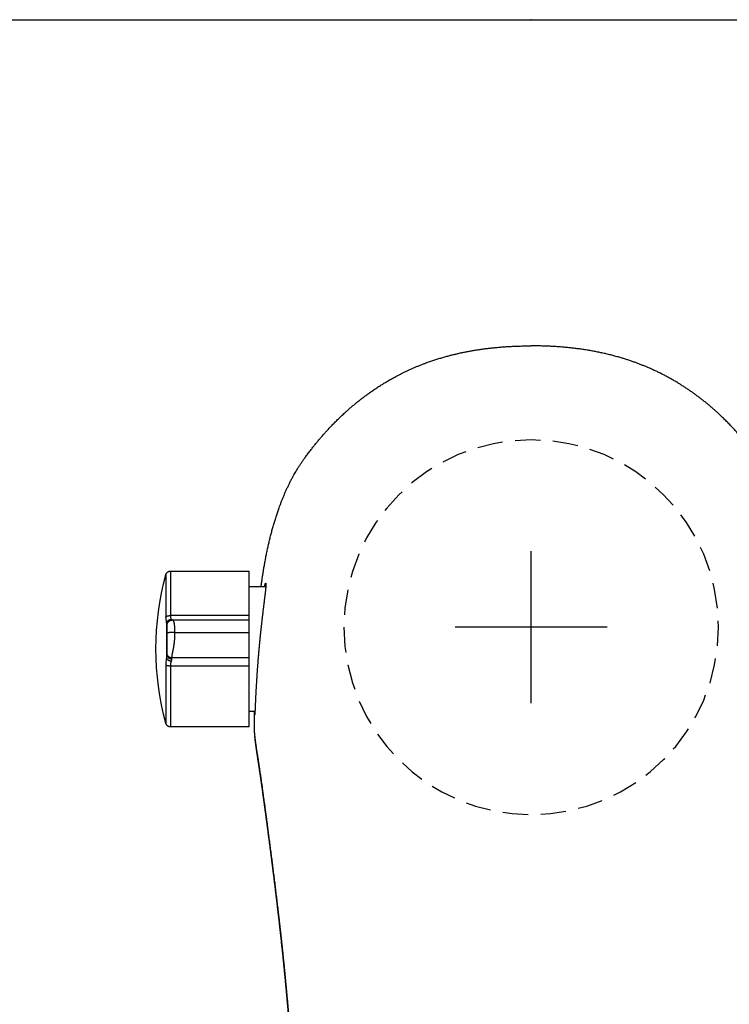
# Model space of a CAD drawing. Header units: millimetres. Extents: x 6161 to 8965, y -9035 to -5431.
# Tile 204 of 256: x 6969 to 6976, y -6579 to -6569. Entities that reach past the tile are written whole.
import ezdxf

# ---------------------------------------------------------------- set-up
doc = ezdxf.new("R2010")
doc.units = ezdxf.units.MM
doc.linetypes.add('HIDDEN', pattern=[0.375, 0.25, -0.125])
doc.layers.add('Wyposazenie Wew - Urzadzenia Sanitarne', color=6, linetype='Continuous')
doc.layers.add('Ściany', color=7, linetype='Continuous')

# ---------------------------------------------------------------- blocks, each defined once
blk = doc.blocks.new('ORAS_ELECTRA')
for p, q in [((3.5617, 0.5549), (2.7874, 0.5549)), ((2.7874, 0.1156), (2.7874, 0.5549)), ((2.7874, 0.4019), (2.6221, 0.4019)), ((2.7874, 0.0717), (2.7874, 0.1156)), ((2.7874, 0.1156), (3.5617, 0.1156)), ((3.5426, 0.0716), (2.7874, 0.0716)), ((3.5426, 0.0716), (3.5426, 0.0716)), ((3.6034, 0.04), (3.6034, -0.3033)), ((3.5197, -0.0512), (2.7874, -0.0512)), ((2.7874, -0.3808), (2.7874, -0.3035)), ((2.7874, -0.3035), (3.5497, -0.3035)), ((2.7874, -0.9851), (2.7874, -0.3808)), ((3.5617, -0.3808), (2.7874, -0.3808)), ((2.7294, -0.832), (2.7874, -0.832)), ((2.7328, -1.0256), (2.7328, -1.0252)), ((2.7874, -0.9851), (3.5617, -0.9851))]:
    blk.add_line(p, q)
for points in [[(0, -0.75), (0, 0.75)], [(-0.75, 0), (0.75, 0)]]:
    blk.add_lwpolyline(points)
at = {"color": 9, "linetype": 'HIDDEN', "true_color": 0xb8b8b8}
blk.add_circle((0, 0), 1.85, dxfattribs=at)
blk.add_arc((0.9003, -0.2151), 2.8071, 344.8647, 15.1366)
for points, knots in [([(-2.7182, -0.1668), (-2.7172, -0.147), (-2.7152, -0.1063), (-2.7117, -0.0469), (-2.7078, 0.0115), (-2.7036, 0.0679), (-2.699, 0.1243), (-2.6939, 0.1806), (-2.6883, 0.2369), (-2.6824, 0.2915), (-2.6762, 0.3443), (-2.6697, 0.3955), (-2.6627, 0.4466), (-2.6553, 0.4977), (-2.6473, 0.5486), (-2.6392, 0.5968), (-2.6311, 0.6423), (-2.6231, 0.6849), (-2.6146, 0.7275), (-2.6057, 0.77), (-2.5963, 0.8124), (-2.5859, 0.8571), (-2.5743, 0.904), (-2.5628, 0.9477), (-2.5523, 0.9857), (-2.5429, 1.0183), (-2.5325, 1.053), (-2.5209, 1.0898), (-2.5081, 1.1286), (-2.4948, 1.1673), (-2.4808, 1.2057), (-2.4663, 1.244), (-2.4512, 1.2817), (-2.4356, 1.3189), (-2.4213, 1.3513), (-2.4083, 1.3796), (-2.3969, 1.4036), (-2.3851, 1.4276), (-2.3729, 1.4516), (-2.3603, 1.4755), (-2.3474, 1.4993), (-2.334, 1.5228), (-2.3203, 1.5462), (-2.3052, 1.571), (-2.2886, 1.5972), (-2.2703, 1.6248), (-2.2513, 1.652), (-2.2319, 1.6788), (-2.2121, 1.7055), (-2.1921, 1.732), (-2.1719, 1.7583), (-2.1487, 1.7879), (-2.1224, 1.8204), (-2.0928, 1.8559), (-2.0627, 1.891), (-2.032, 1.9257), (-2.0008, 1.9598), (-1.9695, 1.993), (-1.9381, 2.0251), (-1.9068, 2.0562), (-1.875, 2.0868), (-1.8449, 2.1148), (-1.8168, 2.1402), (-1.7907, 2.1632), (-1.7642, 2.1858), (-1.7375, 2.2081), (-1.7104, 2.2301), (-1.6829, 2.2517), (-1.6552, 2.2729), (-1.6274, 2.2936), (-1.5994, 2.3137), (-1.5714, 2.3334), (-1.5432, 2.3526), (-1.5146, 2.3715), (-1.4857, 2.39), (-1.4549, 2.4091), (-1.4219, 2.4289), (-1.3868, 2.4491), (-1.3514, 2.4687), (-1.3156, 2.4877), (-1.2794, 2.5062), (-1.2429, 2.524), (-1.206, 2.5412), (-1.1713, 2.5568), (-1.1388, 2.5707), (-1.1085, 2.5832), (-1.078, 2.5953), (-1.0466, 2.6073), (-1.0143, 2.6191), (-0.981, 2.6307), (-0.9476, 2.6418), (-0.914, 2.6524), (-0.8774, 2.6635), (-0.8377, 2.6747), (-0.7949, 2.6861), (-0.752, 2.6968), (-0.7093, 2.7066), (-0.667, 2.7156), (-0.625, 2.7239), (-0.5829, 2.7315), (-0.5406, 2.7385), (-0.4982, 2.7449), (-0.4556, 2.7507), (-0.413, 2.756), (-0.3692, 2.7607), (-0.3242, 2.765), (-0.2781, 2.7687), (-0.2319, 2.7718), (-0.1856, 2.7743), (-0.1393, 2.7762), (-0.0929, 2.7775), (-0.0464, 2.7784), (-0.0155, 2.7785), (0, 2.7785)], [0, 0, 0, 0, 0.013173, 0.026968, 0.039452, 0.051937, 0.064422, 0.076914, 0.089407, 0.101899, 0.113285, 0.124672, 0.136058, 0.147455, 0.158851, 0.170247, 0.179829, 0.189411, 0.198992, 0.208583, 0.218175, 0.227766, 0.23898, 0.250194, 0.257677, 0.26516, 0.272643, 0.281669, 0.290696, 0.299723, 0.308767, 0.317812, 0.326856, 0.335668, 0.34448, 0.350363, 0.356246, 0.362128, 0.368095, 0.374062, 0.380028, 0.386007, 0.391986, 0.397965, 0.405267, 0.412569, 0.419883, 0.427198, 0.434531, 0.441864, 0.4492, 0.456536, 0.466738, 0.476941, 0.487144, 0.497369, 0.507594, 0.517819, 0.527563, 0.537306, 0.54706, 0.556814, 0.564498, 0.572181, 0.57987, 0.587559, 0.595265, 0.602971, 0.610683, 0.618395, 0.625946, 0.633498, 0.64105, 0.648615, 0.656181, 0.663746, 0.672684, 0.681623, 0.690563, 0.699501, 0.708481, 0.717462, 0.726443, 0.735423, 0.742659, 0.749896, 0.757138, 0.764379, 0.772158, 0.779938, 0.787719, 0.795499, 0.803277, 0.813049, 0.822822, 0.832595, 0.842367, 0.851817, 0.861268, 0.870718, 0.880168, 0.889651, 0.899134, 0.908618, 0.918101, 0.928321, 0.938541, 0.948768, 0.958996, 0.969244, 0.979492, 0.989746, 1, 1, 1, 1]), ([(2.6687, 0.4019), (2.6666, 0.4174), (2.6629, 0.4456), (2.6569, 0.4863), (2.6511, 0.5241), (2.6451, 0.5618), (2.6384, 0.6015), (2.631, 0.6429), (2.6228, 0.6863), (2.6142, 0.7295), (2.6051, 0.7727), (2.5955, 0.8158), (2.5855, 0.8586), (2.575, 0.901), (2.564, 0.9432), (2.5525, 0.9852), (2.5404, 1.0269), (2.5278, 1.0682), (2.5146, 1.1092), (2.5008, 1.15), (2.4876, 1.1872), (2.4752, 1.2207), (2.4636, 1.2507), (2.4516, 1.2806), (2.4392, 1.3103), (2.4264, 1.3399), (2.4131, 1.3693), (2.3994, 1.3986), (2.3845, 1.429), (2.3683, 1.4605), (2.3527, 1.4895), (2.3387, 1.5147), (2.3263, 1.5361), (2.3125, 1.5592), (2.2971, 1.5839), (2.28, 1.6101), (2.2625, 1.636), (2.2424, 1.6644), (2.2197, 1.6954), (2.1946, 1.7289), (2.17, 1.7608), (2.1459, 1.7913), (2.1224, 1.8203), (2.0986, 1.849), (2.0744, 1.8775), (2.0498, 1.9056), (2.0236, 1.9349), (1.9958, 1.9652), (1.9661, 1.9964), (1.936, 2.0272), (1.9054, 2.0576), (1.8742, 2.0875), (1.8443, 2.1153), (1.8157, 2.1411), (1.7885, 2.1651), (1.761, 2.1886), (1.733, 2.2117), (1.7048, 2.2345), (1.6762, 2.2569), (1.6472, 2.2789), (1.6167, 2.3014), (1.5845, 2.3243), (1.5507, 2.3476), (1.5164, 2.3703), (1.4818, 2.3925), (1.4467, 2.4141), (1.4111, 2.4351), (1.3753, 2.4556), (1.3419, 2.4738), (1.3111, 2.49), (1.2831, 2.5043), (1.2548, 2.5182), (1.2264, 2.5318), (1.1977, 2.545), (1.1687, 2.5579), (1.1395, 2.5704), (1.1098, 2.5826), (1.0801, 2.5945), (1.0473, 2.607), (1.0114, 2.6201), (0.9725, 2.6336), (0.9332, 2.6464), (0.8938, 2.6586), (0.8541, 2.6701), (0.8161, 2.6806), (0.7797, 2.6899), (0.7452, 2.6983), (0.7105, 2.7063), (0.6756, 2.7138), (0.6407, 2.7208), (0.6056, 2.7274), (0.5704, 2.7336), (0.5333, 2.7397), (0.4941, 2.7455), (0.4529, 2.7511), (0.4116, 2.7561), (0.3687, 2.7607), (0.3242, 2.765), (0.2781, 2.7687), (0.2319, 2.7718), (0.1856, 2.7743), (0.1392, 2.7762), (0.0928, 2.7775), (0.0464, 2.7784), (0.0155, 2.7785), (0, 2.7785)], [0, 0, 0, 0, 0.011884, 0.021541, 0.031198, 0.040858, 0.050517, 0.061658, 0.072798, 0.083938, 0.09509, 0.106242, 0.117393, 0.128399, 0.139405, 0.150419, 0.161432, 0.172305, 0.183178, 0.19406, 0.204942, 0.213072, 0.221203, 0.229333, 0.237463, 0.245619, 0.253775, 0.261931, 0.270086, 0.279443, 0.288799, 0.295047, 0.301296, 0.307544, 0.315447, 0.323352, 0.331258, 0.339161, 0.34974, 0.36032, 0.370899, 0.380327, 0.389756, 0.399185, 0.408626, 0.418068, 0.427509, 0.43839, 0.449271, 0.460152, 0.471056, 0.481961, 0.492865, 0.502019, 0.511174, 0.520329, 0.529483, 0.538667, 0.547851, 0.557036, 0.566219, 0.5766, 0.586982, 0.597364, 0.607745, 0.618173, 0.628604, 0.639034, 0.649463, 0.65742, 0.665378, 0.673335, 0.681305, 0.689275, 0.697245, 0.705338, 0.713432, 0.721531, 0.729629, 0.740047, 0.750464, 0.760882, 0.771325, 0.781768, 0.792212, 0.801205, 0.8102, 0.819195, 0.828189, 0.837207, 0.846227, 0.855246, 0.864265, 0.874765, 0.885266, 0.895775, 0.906283, 0.917982, 0.929681, 0.941381, 0.953079, 0.964809, 0.97654, 0.98827, 1, 1, 1, 1]), ([(3.61, 0.518), (3.6095, 0.5196), (3.6085, 0.5228), (3.6066, 0.5271), (3.6045, 0.531), (3.6024, 0.5341), (3.6005, 0.5365), (3.5989, 0.5384), (3.5974, 0.54), (3.596, 0.5414), (3.5944, 0.5428), (3.5923, 0.5445), (3.5896, 0.5465), (3.5864, 0.5485), (3.5825, 0.5505), (3.5781, 0.5523), (3.5731, 0.5537), (3.5675, 0.5547), (3.5637, 0.5549), (3.5617, 0.5549)], [0, 0, 0, 0, 0.078431, 0.1516011, 0.2186896, 0.2790502, 0.32217, 0.3604948, 0.3938979, 0.422293, 0.4507485, 0.4935938, 0.5444787, 0.6032665, 0.6696909, 0.7433181, 0.8235147, 0.9094301, 1, 1, 1, 1]), ([(3.5617, 0.1156), (3.5617, 0.1291), (3.5617, 0.156), (3.5617, 0.1948), (3.5617, 0.2323), (3.5617, 0.2683), (3.5617, 0.3025), (3.5617, 0.3351), (3.5617, 0.3657), (3.5617, 0.3943), (3.5617, 0.4209), (3.5617, 0.4452), (3.5617, 0.4673), (3.5617, 0.4871), (3.5617, 0.5045), (3.5617, 0.5194), (3.5617, 0.5317), (3.5617, 0.5415), (3.5617, 0.5488), (3.5617, 0.5532), (3.5617, 0.5552), (3.5617, 0.5548), (3.5617, 0.5547)], [0, 0, 0, 0, 0.051969, 0.103938, 0.155907, 0.207876, 0.259845, 0.311814, 0.363783, 0.415752, 0.467721, 0.51969, 0.571659, 0.623628, 0.675597, 0.727566, 0.779535, 0.831504, 0.883473, 0.935442, 0.987411, 1, 1, 1, 1]), ([(3.61, 0.5179), (3.61, 0.5179), (3.61, 0.5178), (3.61, 0.5162), (3.61, 0.5136), (3.61, 0.5098), (3.61, 0.5049), (3.61, 0.4989), (3.61, 0.4918), (3.61, 0.4836), (3.61, 0.4745), (3.61, 0.4644), (3.61, 0.4531), (3.61, 0.4408), (3.61, 0.4274), (3.61, 0.413), (3.61, 0.3976), (3.61, 0.3814), (3.61, 0.3644), (3.61, 0.3466), (3.61, 0.3279), (3.61, 0.3084), (3.61, 0.2879), (3.61, 0.2665), (3.61, 0.2444), (3.61, 0.2215), (3.61, 0.1982), (3.61, 0.1743), (3.61, 0.15), (3.61, 0.1252), (3.61, 0.1082), (3.61, 0.0997)], [0, 0, 0, 0, 0.030258, 0.064558, 0.099481, 0.134404, 0.169327, 0.204251, 0.239174, 0.273473, 0.307773, 0.342072, 0.376372, 0.411295, 0.446218, 0.481141, 0.516065, 0.550988, 0.585287, 0.619587, 0.653886, 0.688186, 0.723109, 0.758032, 0.792955, 0.827879, 0.862802, 0.897101, 0.931401, 0.9657, 1, 1, 1, 1]), ([(2.6354, 0.4019), (2.6351, 0.403), (2.6344, 0.4055), (2.6334, 0.4092), (2.6323, 0.413), (2.6313, 0.4165), (2.6303, 0.4198), (2.6292, 0.423), (2.6282, 0.4258), (2.6272, 0.4283), (2.6263, 0.4305), (2.6255, 0.4322), (2.6247, 0.4336), (2.6238, 0.4346), (2.623, 0.4351), (2.6224, 0.4348), (2.6219, 0.4339), (2.6215, 0.4324), (2.6212, 0.4304), (2.6211, 0.4282), (2.621, 0.4257), (2.621, 0.4228), (2.621, 0.4196), (2.6212, 0.4159), (2.6214, 0.4115), (2.6217, 0.4061), (2.6222, 0.3997), (2.6228, 0.3926), (2.6235, 0.3851), (2.6243, 0.3773), (2.6251, 0.3697), (2.6259, 0.3622), (2.6268, 0.3547), (2.6276, 0.3469), (2.6286, 0.3387), (2.6296, 0.3303), (2.6307, 0.3205), (2.6321, 0.3095), (2.6336, 0.297), (2.6352, 0.284), (2.6368, 0.2709), (2.6384, 0.2578), (2.64, 0.2454), (2.6415, 0.2333), (2.6429, 0.2216), (2.6444, 0.2096), (2.6459, 0.1973), (2.6475, 0.1848), (2.6492, 0.1707), (2.6511, 0.1551), (2.6532, 0.1377), (2.6553, 0.12), (2.6574, 0.1024), (2.6594, 0.0852), (2.6612, 0.0691), (2.663, 0.0537), (2.6647, 0.0389), (2.6663, 0.0239), (2.668, 0.0088), (2.6697, -0.0065), (2.6715, -0.0235), (2.6735, -0.0422), (2.6757, -0.0626), (2.6778, -0.0833), (2.6798, -0.1034), (2.6818, -0.123), (2.6835, -0.141), (2.6852, -0.1581), (2.6867, -0.1748), (2.6883, -0.1921), (2.69, -0.2101), (2.6916, -0.2281), (2.6932, -0.2466), (2.6948, -0.2655), (2.6965, -0.2849), (2.6981, -0.3043), (2.6996, -0.3235), (2.7011, -0.3425), (2.7025, -0.3603), (2.7038, -0.377), (2.7049, -0.3926), (2.7061, -0.4081), (2.7072, -0.4235), (2.7083, -0.4388), (2.7094, -0.4555), (2.7106, -0.4735), (2.7119, -0.4927), (2.7131, -0.5117), (2.7142, -0.5299), (2.7153, -0.5471), (2.7162, -0.5625), (2.717, -0.5769), (2.7178, -0.5901), (2.7185, -0.6032), (2.7192, -0.616), (2.7199, -0.6286), (2.7206, -0.6422), (2.7214, -0.6567), (2.7222, -0.6719), (2.7229, -0.6867), (2.7236, -0.7006), (2.7242, -0.7135), (2.7247, -0.7249), (2.7252, -0.7353), (2.7256, -0.7448), (2.726, -0.754), (2.7264, -0.7628), (2.7268, -0.7714), (2.7272, -0.7804), (2.7276, -0.7897), (2.728, -0.7993), (2.7283, -0.8082), (2.7287, -0.8163), (2.729, -0.8235), (2.7293, -0.8296), (2.7295, -0.835), (2.7297, -0.8396), (2.7299, -0.8439), (2.7301, -0.8478), (2.7303, -0.8513), (2.7305, -0.8547), (2.7307, -0.8579), (2.7308, -0.8607), (2.731, -0.8628), (2.7312, -0.8642), (2.7313, -0.865), (2.7314, -0.8651), (2.7315, -0.8648), (2.7316, -0.8641), (2.7317, -0.863), (2.7318, -0.8615), (2.7319, -0.8596), (2.7319, -0.857), (2.732, -0.8537), (2.7321, -0.8495), (2.7321, -0.8445), (2.7322, -0.8391), (2.7322, -0.8348), (2.7322, -0.8324), (2.7322, -0.832)], [0, 0, 0, 0, 0.0042792, 0.0099787, 0.0156781, 0.021404, 0.0271325, 0.0336812, 0.0402309, 0.0467796, 0.0533655, 0.0599525, 0.0665385, 0.075105, 0.0836716, 0.0922755, 0.1008795, 0.1086514, 0.1164303, 0.1228835, 0.1293378, 0.135791, 0.1422804, 0.1487709, 0.1552604, 0.1636998, 0.1721392, 0.1806144, 0.1890896, 0.1967438, 0.2044047, 0.2108416, 0.2172794, 0.2237163, 0.2301885, 0.2366616, 0.2431338, 0.2515487, 0.2599637, 0.2684131, 0.2768626, 0.2844923, 0.2921284, 0.2986405, 0.3051535, 0.3116655, 0.3182132, 0.3247618, 0.3313095, 0.3398225, 0.3483355, 0.3568835, 0.3654316, 0.3731504, 0.3808757, 0.3874612, 0.3940477, 0.4006332, 0.4072552, 0.4138782, 0.4205002, 0.4291111, 0.4377221, 0.4463692, 0.4550164, 0.4628257, 0.4706418, 0.477228, 0.4838183, 0.4911381, 0.498458, 0.5058002, 0.5131423, 0.5210725, 0.5290028, 0.5369615, 0.5449203, 0.5527456, 0.5605779, 0.5671458, 0.5737147, 0.5802826, 0.5868873, 0.593493, 0.6000978, 0.6086872, 0.6172766, 0.6259026, 0.6345286, 0.6423194, 0.650117, 0.6566572, 0.6631984, 0.6697386, 0.6763153, 0.682893, 0.6894697, 0.6980223, 0.7065749, 0.7151638, 0.7237526, 0.7315096, 0.7392733, 0.7458024, 0.7523325, 0.7588616, 0.765427, 0.7719935, 0.7785589, 0.7870967, 0.7956344, 0.8042082, 0.812782, 0.8205252, 0.8282751, 0.8348041, 0.841334, 0.847863, 0.8544283, 0.8609946, 0.8675599, 0.8760975, 0.884635, 0.8932085, 0.9017821, 0.909525, 0.9172746, 0.9238053, 0.930337, 0.9368677, 0.9434348, 0.9500028, 0.9565699, 0.9651097, 0.9736495, 0.9822254, 0.9908012, 0.9985463, 1, 1, 1, 1]), ([(3.5553, 0.0765), (3.556, 0.0782), (3.5573, 0.0817), (3.5589, 0.0876), (3.5602, 0.094), (3.5611, 0.1008), (3.5616, 0.108), (3.5617, 0.1131), (3.5617, 0.1156)], [0, 0, 0, 0, 0.1721607, 0.3417805, 0.5091093, 0.6744073, 0.8379446, 1, 1, 1, 1]), ([(3.61, 0.0997), (3.6092, 0.1008), (3.6076, 0.103), (3.6036, 0.106), (3.5985, 0.1088), (3.5923, 0.1113), (3.5852, 0.1132), (3.5775, 0.1146), (3.5696, 0.1154), (3.5643, 0.1155), (3.5617, 0.1156)], [0, 0, 0, 0, 0.1191402, 0.243165, 0.3706743, 0.5, 0.6293257, 0.756835, 0.8808598, 1, 1, 1, 1]), ([(3.61, 0.0997), (3.61, 0.0958), (3.6099, 0.088), (3.6093, 0.0769), (3.6084, 0.0665), (3.6071, 0.0568), (3.6055, 0.0478), (3.6041, 0.0426), (3.6034, 0.04)], [0, 0, 0, 0, 0.165911, 0.33128, 0.498335, 0.665401, 0.831978, 1, 1, 1, 1]), ([(2.7874, -0.0512), (2.7874, -0.0486), (2.7874, -0.0433), (2.7874, -0.0357), (2.7874, -0.0284), (2.7874, -0.0214), (2.7874, -0.0147), (2.7874, -0.0083), (2.7874, -0.0022), (2.7874, 0.0036), (2.7874, 0.0091), (2.7874, 0.0144), (2.7874, 0.0193), (2.7874, 0.024), (2.7874, 0.0284), (2.7874, 0.0328), (2.7874, 0.037), (2.7874, 0.0411), (2.7874, 0.0449), (2.7874, 0.0484), (2.7874, 0.0516), (2.7874, 0.0545), (2.7874, 0.0573), (2.7874, 0.0599), (2.7874, 0.0622), (2.7874, 0.0643), (2.7874, 0.0661), (2.7874, 0.0677), (2.7874, 0.0691), (2.7874, 0.0702), (2.7874, 0.071), (2.7874, 0.0715), (2.7874, 0.0716), (2.7874, 0.0716), (2.7874, 0.0716)], [0, 0, 0, 0, 0.019721, 0.03899, 0.057967, 0.076814, 0.095683, 0.114718, 0.134051, 0.153798, 0.17406, 0.194923, 0.216457, 0.238722, 0.261761, 0.285612, 0.313317, 0.342096, 0.371961, 0.402918, 0.434962, 0.468086, 0.502274, 0.541086, 0.581133, 0.622379, 0.664784, 0.708307, 0.762973, 0.819155, 0.87676, 0.935693, 0.995855, 1, 1, 1, 1]), ([(3.5197, -0.0512), (3.5197, -0.0486), (3.5197, -0.0435), (3.5199, -0.0359), (3.52, -0.0284), (3.5202, -0.0212), (3.5205, -0.0142), (3.5209, -0.0073), (3.5213, -0.0007), (3.5218, 0.0056), (3.5223, 0.0114), (3.5229, 0.0167), (3.5233, 0.0202), (3.5236, 0.0225), (3.5238, 0.0237), (3.5239, 0.0249), (3.5241, 0.0261), (3.5242, 0.0272), (3.5245, 0.0292), (3.525, 0.0321), (3.5257, 0.0358), (3.5264, 0.0395), (3.5272, 0.0433), (3.5281, 0.047), (3.529, 0.0503), (3.5299, 0.0533), (3.5308, 0.056), (3.5317, 0.0585), (3.5327, 0.0609), (3.5337, 0.063), (3.5349, 0.0653), (3.5362, 0.0673), (3.5377, 0.069), (3.539, 0.0702), (3.5402, 0.071), (3.5413, 0.0714), (3.5421, 0.0716), (3.5425, 0.0716), (3.5426, 0.0716)], [0, 0, 0, 0, 0.01917, 0.038292, 0.057502, 0.076956, 0.09682, 0.117269, 0.138479, 0.160625, 0.183871, 0.204366, 0.225833, 0.231627, 0.237495, 0.243437, 0.249456, 0.255552, 0.261727, 0.28189, 0.304533, 0.329846, 0.358036, 0.389317, 0.423917, 0.45358, 0.485546, 0.519924, 0.556824, 0.596349, 0.638597, 0.700325, 0.760775, 0.819502, 0.876112, 0.93026, 0.981648, 1, 1, 1, 1]), ([(3.5997, 0.0163), (3.5997, 0.0165), (3.5997, 0.017), (3.5997, 0.0179), (3.5997, 0.0187), (3.5996, 0.0195), (3.5996, 0.0202), (3.5996, 0.0209), (3.5995, 0.0214), (3.5995, 0.0219), (3.5994, 0.0223), (3.5994, 0.0227), (3.5993, 0.023), (3.5993, 0.0233), (3.5993, 0.0236), (3.5992, 0.024), (3.5991, 0.0244), (3.5991, 0.0249), (3.5989, 0.0258), (3.5987, 0.0272), (3.5981, 0.0298), (3.5972, 0.033), (3.5958, 0.0367), (3.5943, 0.0401), (3.5927, 0.0432), (3.5909, 0.0462), (3.5892, 0.0486), (3.5878, 0.0504), (3.5868, 0.0516), (3.586, 0.0525), (3.5853, 0.0533), (3.5845, 0.0541), (3.5835, 0.0551), (3.5823, 0.0563), (3.5805, 0.0579), (3.5783, 0.0597), (3.5758, 0.0615), (3.5733, 0.0632), (3.5709, 0.0645), (3.5686, 0.0657), (3.5666, 0.0666), (3.5648, 0.0674), (3.5631, 0.068), (3.5613, 0.0687), (3.5592, 0.0693), (3.5569, 0.0699), (3.5543, 0.0705), (3.5521, 0.0709), (3.5502, 0.0711), (3.5487, 0.0713), (3.547, 0.0715), (3.5449, 0.0716), (3.5435, 0.0716), (3.5427, 0.0716)], [0, 0, 0, 0, 0.041021, 0.077129, 0.108289, 0.134488, 0.155745, 0.166554, 0.175503, 0.182672, 0.188223, 0.190501, 0.192537, 0.19444, 0.19634, 0.198367, 0.203303, 0.208682, 0.214023, 0.226465, 0.24817, 0.285339, 0.314754, 0.343372, 0.372817, 0.40328, 0.434823, 0.453059, 0.467575, 0.478348, 0.486536, 0.495857, 0.510203, 0.526983, 0.546081, 0.579762, 0.61095, 0.639622, 0.668015, 0.693395, 0.715765, 0.735138, 0.75305, 0.773725, 0.797404, 0.824822, 0.855364, 0.888996, 0.905911, 0.923594, 0.944615, 0.9701, 1, 1, 1, 1]), ([(3.5528, 0.0707), (3.5531, 0.0713), (3.5538, 0.0731), (3.5547, 0.0751), (3.5553, 0.0765)], [0, 0, 0, 0, 0.333283, 1, 1, 1, 1]), ([(3.5553, 0.0765), (3.5579, 0.0762), (3.5633, 0.0754), (3.5713, 0.073), (3.5791, 0.0694), (3.5863, 0.0648), (3.5925, 0.0593), (3.5975, 0.0531), (3.6013, 0.0467), (3.6027, 0.0422), (3.6034, 0.04)], [0, 0, 0, 0, 0.118749, 0.242699, 0.370375, 0.5, 0.629625, 0.757301, 0.881251, 1, 1, 1, 1]), ([(3.6034, 0.04), (3.6029, 0.0371), (3.602, 0.0315), (3.6008, 0.0242), (3.5999, 0.0178), (3.5998, 0.0145), (3.5997, 0.0128)], [0, 0, 0, 0, 0.266792, 0.520964, 0.764581, 1, 1, 1, 1]), ([(3.5997, 0.0162), (3.5997, 0.016), (3.5997, 0.0157), (3.5997, 0.0147), (3.5997, 0.0133), (3.5997, 0.0115), (3.5997, 0.0093), (3.5997, 0.0068), (3.5997, 0.0038), (3.5997, 0.0008), (3.5997, -0.0021), (3.5997, -0.0048), (3.5997, -0.0077), (3.5997, -0.0107), (3.5997, -0.0139), (3.5997, -0.0173), (3.5997, -0.0209), (3.5997, -0.0247), (3.5997, -0.028), (3.5997, -0.0305), (3.5997, -0.0321), (3.5997, -0.0338), (3.5997, -0.0354), (3.5997, -0.0371), (3.5997, -0.0396), (3.5997, -0.0429), (3.5997, -0.0464), (3.5997, -0.0488), (3.5997, -0.0501), (3.5997, -0.0514), (3.5997, -0.0527), (3.5997, -0.054), (3.5997, -0.0553), (3.5997, -0.0563), (3.5997, -0.0571), (3.5997, -0.0576), (3.5997, -0.0582), (3.5997, -0.0591), (3.5997, -0.0598), (3.5997, -0.0603)], [0, 0, 0, 0, 0.076078, 0.15297, 0.227006, 0.298208, 0.366602, 0.432213, 0.495074, 0.555219, 0.594456, 0.632169, 0.668376, 0.703094, 0.736346, 0.768157, 0.800233, 0.830287, 0.858366, 0.86887, 0.879083, 0.889008, 0.898651, 0.908017, 0.917111, 0.938818, 0.957286, 0.962758, 0.967903, 0.972732, 0.977263, 0.981513, 0.985504, 0.989865, 0.991183, 0.992445, 0.993663, 0.996026, 1, 1, 1, 1]), ([(2.7874, -0.3035), (2.7874, -0.3017), (2.7874, -0.2982), (2.7874, -0.2926), (2.7874, -0.287), (2.7874, -0.2811), (2.7874, -0.275), (2.7874, -0.2687), (2.7874, -0.2626), (2.7874, -0.2568), (2.7874, -0.2513), (2.7874, -0.2456), (2.7874, -0.2398), (2.7874, -0.2337), (2.7874, -0.2275), (2.7874, -0.2213), (2.7874, -0.2152), (2.7874, -0.2092), (2.7874, -0.2031), (2.7874, -0.1968), (2.7874, -0.1903), (2.7874, -0.1841), (2.7874, -0.1782), (2.7874, -0.1726), (2.7874, -0.167), (2.7874, -0.1612), (2.7874, -0.1553), (2.7874, -0.1493), (2.7874, -0.1432), (2.7874, -0.137), (2.7874, -0.1307), (2.7874, -0.1242), (2.7874, -0.1176), (2.7874, -0.1108), (2.7874, -0.1039), (2.7874, -0.0969), (2.7874, -0.0896), (2.7874, -0.0823), (2.7874, -0.0747), (2.7874, -0.067), (2.7874, -0.0591), (2.7874, -0.0539), (2.7874, -0.0512)], [0, 0, 0, 0, 0.049887, 0.099698, 0.149297, 0.198547, 0.247314, 0.295466, 0.34287, 0.379507, 0.415541, 0.45091, 0.485556, 0.519419, 0.552445, 0.584578, 0.61163, 0.637943, 0.663488, 0.688238, 0.712168, 0.735259, 0.752802, 0.769811, 0.786283, 0.802217, 0.817617, 0.832489, 0.846477, 0.85999, 0.873048, 0.885678, 0.897914, 0.909797, 0.921379, 0.932718, 0.943882, 0.954949, 0.966002, 0.977133, 0.988433, 1, 1, 1, 1]), ([(3.5497, -0.3035), (3.5497, -0.3018), (3.5497, -0.2983), (3.5493, -0.2928), (3.5487, -0.2869), (3.5479, -0.2809), (3.547, -0.2747), (3.5462, -0.2701), (3.5457, -0.2672), (3.5455, -0.266), (3.5453, -0.2648), (3.5451, -0.2637), (3.5448, -0.2621), (3.5443, -0.2597), (3.5436, -0.2561), (3.5428, -0.2522), (3.5419, -0.2479), (3.5409, -0.2431), (3.5397, -0.2373), (3.5383, -0.2302), (3.5366, -0.2217), (3.535, -0.2134), (3.5336, -0.2059), (3.5325, -0.1997), (3.5314, -0.1935), (3.5304, -0.1875), (3.5295, -0.1816), (3.5286, -0.1759), (3.5278, -0.1702), (3.5271, -0.1647), (3.5263, -0.1594), (3.5256, -0.1538), (3.5251, -0.1496), (3.5248, -0.1469), (3.5248, -0.1461), (3.5247, -0.1454), (3.5246, -0.1446), (3.5245, -0.1438), (3.5242, -0.1409), (3.5237, -0.1359), (3.523, -0.1284), (3.5224, -0.1209), (3.5218, -0.1133), (3.5213, -0.1056), (3.5209, -0.0979), (3.5205, -0.0902), (3.5202, -0.0824), (3.52, -0.0746), (3.5199, -0.0668), (3.5197, -0.059), (3.5197, -0.0538), (3.5197, -0.0512)], [0, 0, 0, 0, 0.047929, 0.097632, 0.148959, 0.20173, 0.249192, 0.297439, 0.305998, 0.314574, 0.323166, 0.331729, 0.336957, 0.358592, 0.382731, 0.408606, 0.436117, 0.465151, 0.495573, 0.53725, 0.580638, 0.625264, 0.652229, 0.677298, 0.700547, 0.722056, 0.741908, 0.760187, 0.77698, 0.792763, 0.807157, 0.82025, 0.835675, 0.837547, 0.839386, 0.841193, 0.842966, 0.844708, 0.846419, 0.862519, 0.877721, 0.8921, 0.905742, 0.918737, 0.931183, 0.943183, 0.95484, 0.966256, 0.977529, 0.98875, 1, 1, 1, 1]), ([(3.5197, -0.0512), (3.5229, -0.0512), (3.5295, -0.0512), (3.5394, -0.0515), (3.5485, -0.0518), (3.5566, -0.0522), (3.5636, -0.0527), (3.5703, -0.0532), (3.5764, -0.0538), (3.5819, -0.0545), (3.5868, -0.0553), (3.5909, -0.0561), (3.5946, -0.057), (3.5975, -0.058), (3.5994, -0.0591), (3.5996, -0.0599), (3.5997, -0.0603)], [0, 0, 0, 0, 0.076805, 0.156939, 0.239951, 0.303775, 0.368607, 0.434128, 0.5, 0.565872, 0.631393, 0.696225, 0.760049, 0.843061, 0.923195, 1, 1, 1, 1]), ([(3.5997, -0.0603), (3.5997, -0.0606), (3.5997, -0.0612), (3.5997, -0.0619), (3.5997, -0.0627), (3.5997, -0.0635), (3.5997, -0.0643), (3.5997, -0.0648), (3.5997, -0.0656), (3.5997, -0.0667), (3.5997, -0.0681), (3.5997, -0.0696), (3.5997, -0.0713), (3.5997, -0.0732), (3.5997, -0.0753), (3.5997, -0.0777), (3.5997, -0.0802), (3.5997, -0.0827), (3.5997, -0.0862), (3.5997, -0.0906), (3.5997, -0.0958), (3.5997, -0.101), (3.5997, -0.1064), (3.5997, -0.1117), (3.5997, -0.1176), (3.5997, -0.124), (3.5997, -0.1307), (3.5997, -0.1374), (3.5997, -0.1441), (3.5997, -0.1512), (3.5997, -0.1587), (3.5997, -0.1666), (3.5997, -0.1742), (3.5997, -0.1818), (3.5997, -0.1891), (3.5997, -0.1962), (3.5997, -0.2032), (3.5997, -0.2098), (3.5997, -0.217), (3.5997, -0.2246), (3.5997, -0.2326), (3.5997, -0.2402), (3.5997, -0.2474), (3.5997, -0.2519), (3.5997, -0.2541)], [0, 0, 0, 0, 0.001701, 0.002985, 0.003853, 0.006141, 0.006983, 0.007871, 0.008809, 0.011147, 0.013741, 0.016608, 0.01976, 0.023207, 0.027986, 0.033081, 0.038503, 0.044262, 0.050366, 0.063113, 0.076757, 0.091334, 0.106873, 0.123398, 0.140929, 0.164183, 0.188733, 0.214605, 0.241819, 0.270395, 0.30684, 0.344941, 0.384718, 0.426192, 0.469379, 0.513475, 0.55925, 0.606715, 0.65169, 0.717432, 0.785117, 0.854763, 0.926386, 1, 1, 1, 1]), ([(3.5497, -0.3035), (3.5517, -0.3034), (3.5558, -0.3033), (3.562, -0.3021), (3.5677, -0.3003), (3.5728, -0.2981), (3.5772, -0.2955), (3.5813, -0.2925), (3.5851, -0.2891), (3.5886, -0.2853), (3.5916, -0.2812), (3.5942, -0.2769), (3.5965, -0.2719), (3.5983, -0.2663), (3.5995, -0.2601), (3.5997, -0.2561), (3.5997, -0.2541)], [0, 0, 0, 0, 0.076805, 0.156939, 0.239951, 0.303775, 0.368607, 0.434128, 0.5, 0.565872, 0.631393, 0.696225, 0.760049, 0.843061, 0.923195, 1, 1, 1, 1]), ([(3.5997, -0.2684), (3.5997, -0.2702), (3.5995, -0.2739), (3.5983, -0.2794), (3.5965, -0.2845), (3.5942, -0.289), (3.5916, -0.2929), (3.5886, -0.2966), (3.5851, -0.3), (3.5813, -0.3031), (3.5772, -0.3058), (3.5728, -0.3081), (3.5677, -0.3102), (3.562, -0.3118), (3.5558, -0.3129), (3.5517, -0.313), (3.5497, -0.313)], [0, 0, 0, 0, 0.076805, 0.156939, 0.239951, 0.303775, 0.368607, 0.434128, 0.5, 0.565872, 0.631393, 0.696225, 0.760049, 0.843061, 0.923195, 1, 1, 1, 1]), ([(3.5997, -0.2541), (3.5997, -0.2548), (3.5997, -0.2562), (3.5997, -0.2594), (3.5997, -0.2633), (3.5997, -0.2667), (3.5997, -0.2684)], [0, 0, 0, 0, 0.250764, 0.5, 0.749236, 1, 1, 1, 1]), ([(3.5997, -0.2684), (3.5998, -0.2707), (3.5999, -0.2755), (3.6008, -0.2838), (3.602, -0.2931), (3.6029, -0.2998), (3.6034, -0.3033)], [0, 0, 0, 0, 0.235419, 0.479036, 0.733208, 1, 1, 1, 1]), ([(3.5553, -0.3353), (3.5547, -0.3335), (3.5536, -0.33), (3.5522, -0.3255), (3.551, -0.321), (3.55, -0.3168), (3.5498, -0.3142), (3.5497, -0.313)], [0, 0, 0, 0, 0.2023635, 0.3901898, 0.5636404, 0.7972661, 1, 1, 1, 1]), ([(3.6034, -0.3033), (3.6027, -0.3051), (3.6013, -0.3088), (3.5975, -0.3143), (3.5925, -0.3195), (3.5863, -0.3243), (3.5791, -0.3284), (3.5713, -0.3317), (3.5633, -0.334), (3.5579, -0.3349), (3.5553, -0.3353)], [0, 0, 0, 0, 0.118749, 0.242699, 0.370375, 0.5, 0.629625, 0.757301, 0.881251, 1, 1, 1, 1]), ([(3.5617, -0.3808), (3.5617, -0.3781), (3.5616, -0.3725), (3.5611, -0.3645), (3.5602, -0.3567), (3.5589, -0.3491), (3.5573, -0.3419), (3.556, -0.3375), (3.5553, -0.3353)], [0, 0, 0, 0, 0.162055, 0.325593, 0.490891, 0.658219, 0.827839, 1, 1, 1, 1]), ([(3.61, -0.3728), (3.6092, -0.3734), (3.6076, -0.3745), (3.6036, -0.376), (3.5985, -0.3774), (3.5923, -0.3786), (3.5852, -0.3796), (3.5775, -0.3803), (3.5696, -0.3807), (3.5643, -0.3808), (3.5617, -0.3808)], [0, 0, 0, 0, 0.11914, 0.243165, 0.370674, 0.5, 0.629326, 0.756835, 0.88086, 1, 1, 1, 1]), ([(3.5617, -0.9849), (3.5617, -0.985), (3.5617, -0.9854), (3.5617, -0.9837), (3.5617, -0.9796), (3.5617, -0.9727), (3.5617, -0.9632), (3.5617, -0.9512), (3.5617, -0.9366), (3.5617, -0.9195), (3.5617, -0.9001), (3.5617, -0.8783), (3.5617, -0.8542), (3.5617, -0.8279), (3.5617, -0.7995), (3.5617, -0.7691), (3.5617, -0.7369), (3.5617, -0.7028), (3.5617, -0.667), (3.5617, -0.6297), (3.5617, -0.591), (3.5617, -0.551), (3.5617, -0.5099), (3.5617, -0.4677), (3.5617, -0.4247), (3.5617, -0.3954), (3.5617, -0.3808)], [0, 0, 0, 0, 0.005033, 0.048292, 0.091552, 0.134811, 0.17807, 0.22133, 0.264589, 0.307849, 0.351108, 0.394368, 0.437627, 0.480887, 0.524146, 0.567405, 0.610665, 0.653924, 0.697184, 0.740443, 0.783703, 0.826962, 0.870222, 0.913481, 0.956741, 1, 1, 1, 1]), ([(3.6034, -0.3033), (3.6041, -0.3066), (3.6055, -0.3133), (3.6071, -0.3242), (3.6084, -0.3357), (3.6093, -0.3476), (3.6099, -0.3601), (3.61, -0.3686), (3.61, -0.3728)], [0, 0, 0, 0, 0.167999, 0.334577, 0.501664, 0.668698, 0.834066, 1, 1, 1, 1]), ([(3.61, -0.3728), (3.61, -0.3822), (3.61, -0.401), (3.61, -0.4287), (3.61, -0.4561), (3.61, -0.4832), (3.61, -0.5097), (3.61, -0.5356), (3.61, -0.5608), (3.61, -0.5855), (3.61, -0.6099), (3.61, -0.6337), (3.61, -0.6571), (3.61, -0.6798), (3.61, -0.7017), (3.61, -0.7228), (3.61, -0.743), (3.61, -0.7623), (3.61, -0.7807), (3.61, -0.7984), (3.61, -0.8154), (3.61, -0.8315), (3.61, -0.8466), (3.61, -0.8608), (3.61, -0.8739), (3.61, -0.8859), (3.61, -0.8968), (3.61, -0.9067), (3.61, -0.9157), (3.61, -0.9236), (3.61, -0.9305), (3.61, -0.9362), (3.61, -0.9409), (3.61, -0.9444), (3.61, -0.9468), (3.61, -0.948), (3.61, -0.948), (3.61, -0.948)], [0, 0, 0, 0, 0.02907, 0.058141, 0.087211, 0.116281, 0.145352, 0.173903, 0.202454, 0.231005, 0.259557, 0.288627, 0.317697, 0.346768, 0.375838, 0.404908, 0.433459, 0.462011, 0.490562, 0.519113, 0.548184, 0.577254, 0.606324, 0.635395, 0.664465, 0.693016, 0.721567, 0.750119, 0.77867, 0.80774, 0.836811, 0.865881, 0.894951, 0.924021, 0.952573, 0.981124, 1, 1, 1, 1]), ([(2.7328, -1.0252), (2.7328, -1.0236), (2.7328, -1.0209), (2.7328, -1.0172), (2.7329, -1.0144), (2.7329, -1.0119), (2.7329, -1.0095), (2.7329, -1.0073), (2.7329, -1.0053), (2.7329, -1.0034), (2.733, -1.0014), (2.733, -0.9992), (2.733, -0.9967), (2.733, -0.9934), (2.733, -0.9892), (2.7331, -0.9843), (2.7331, -0.98), (2.7331, -0.9766), (2.7331, -0.9742), (2.7331, -0.972), (2.7331, -0.9701), (2.7332, -0.9684), (2.7332, -0.9667), (2.7332, -0.9649), (2.7332, -0.9629), (2.7332, -0.9607), (2.7332, -0.9585), (2.7332, -0.9562), (2.7332, -0.9538), (2.7332, -0.9514), (2.7332, -0.9489), (2.7333, -0.9463), (2.7333, -0.9428), (2.7333, -0.9385), (2.7333, -0.9339), (2.7333, -0.93), (2.7333, -0.9268), (2.7333, -0.9239), (2.7333, -0.9212), (2.7334, -0.9186), (2.7334, -0.9161), (2.7334, -0.9138), (2.7334, -0.9114), (2.7334, -0.9088), (2.7334, -0.9059), (2.7334, -0.9028), (2.7334, -0.8997), (2.7334, -0.8968), (2.7334, -0.8941), (2.7334, -0.8915), (2.7334, -0.8891), (2.7334, -0.887), (2.7334, -0.8852), (2.7334, -0.8831), (2.7334, -0.8806), (2.7334, -0.8777), (2.7334, -0.8753), (2.7334, -0.8733), (2.7334, -0.8716), (2.7334, -0.8697), (2.7334, -0.8676), (2.7334, -0.8653), (2.7334, -0.8629), (2.7334, -0.8604), (2.7334, -0.8576), (2.7334, -0.8544), (2.7334, -0.8511), (2.7334, -0.8481), (2.7334, -0.8456), (2.7334, -0.8434), (2.7334, -0.8413), (2.7334, -0.8392), (2.7334, -0.837), (2.7334, -0.8346), (2.7334, -0.8329), (2.7334, -0.832)], [0, 0, 0, 0, 0.025346, 0.041514, 0.055857, 0.06875, 0.08098, 0.092572, 0.102123, 0.112108, 0.12253, 0.133537, 0.146021, 0.160132, 0.184501, 0.210263, 0.236236, 0.250249, 0.263083, 0.274263, 0.283805, 0.292587, 0.301103, 0.309352, 0.320331, 0.331606, 0.343364, 0.355775, 0.366984, 0.379486, 0.392895, 0.406407, 0.419997, 0.446769, 0.473511, 0.49133, 0.507531, 0.522448, 0.536266, 0.54984, 0.563598, 0.574662, 0.586898, 0.600495, 0.615341, 0.631272, 0.648204, 0.662699, 0.676923, 0.690761, 0.703171, 0.713907, 0.72309, 0.731765, 0.746959, 0.761608, 0.777025, 0.784694, 0.793131, 0.802937, 0.814112, 0.826455, 0.839046, 0.851769, 0.864615, 0.883765, 0.901031, 0.916411, 0.929903, 0.940738, 0.951503, 0.96226, 0.973257, 0.985821, 1, 1, 1, 1]), ([(3.5617, -0.985), (3.5634, -0.985), (3.5667, -0.9849), (3.5715, -0.9842), (3.5757, -0.9831), (3.5792, -0.9819), (3.5821, -0.9807), (3.5843, -0.9797), (3.5863, -0.9786), (3.5879, -0.9776), (3.5898, -0.9765), (3.5919, -0.9749), (3.5945, -0.9728), (3.5973, -0.9702), (3.6003, -0.967), (3.6032, -0.9632), (3.6059, -0.9587), (3.6083, -0.9537), (3.6094, -0.95), (3.61, -0.9481)], [0, 0, 0, 0, 0.07845, 0.151634, 0.218731, 0.279096, 0.322217, 0.36054, 0.39394, 0.422331, 0.450782, 0.49362, 0.544498, 0.60328, 0.669699, 0.743322, 0.823516, 0.90943, 1, 1, 1, 1]), ([(2.3674, -4.175), (2.3684, -4.1612), (2.3704, -4.1336), (2.3735, -4.0926), (2.3766, -4.0517), (2.3798, -4.0111), (2.3829, -3.9707), (2.3862, -3.9305), (2.3894, -3.8906), (2.3927, -3.8509), (2.396, -3.8115), (2.3994, -3.7722), (2.4028, -3.733), (2.4062, -3.694), (2.4097, -3.6553), (2.4132, -3.6169), (2.4167, -3.5788), (2.4202, -3.541), (2.4237, -3.5036), (2.4273, -3.4665), (2.4308, -3.4297), (2.4344, -3.3933), (2.438, -3.3573), (2.4416, -3.3215), (2.4452, -3.2862), (2.4488, -3.2511), (2.4524, -3.2161), (2.4561, -3.1809), (2.4599, -3.1457), (2.4636, -3.1109), (2.4673, -3.0765), (2.4711, -3.042), (2.4749, -3.0074), (2.4788, -2.9727), (2.4827, -2.9385), (2.4865, -2.9047), (2.4903, -2.8713), (2.4941, -2.8384), (2.4979, -2.8059), (2.5017, -2.7739), (2.5054, -2.7422), (2.5091, -2.7109), (2.5129, -2.6799), (2.5166, -2.6492), (2.5202, -2.619), (2.5239, -2.5891), (2.5276, -2.5588), (2.5314, -2.528), (2.5352, -2.4969), (2.5391, -2.4662), (2.5428, -2.4361), (2.5466, -2.4064), (2.5503, -2.3772), (2.5539, -2.3485), (2.5575, -2.3203), (2.561, -2.2925), (2.5647, -2.2638), (2.5686, -2.2341), (2.5725, -2.2035), (2.5764, -2.1736), (2.5802, -2.1443), (2.584, -2.1156), (2.5876, -2.0875), (2.5912, -2.06), (2.5948, -2.033), (2.5983, -2.0067), (2.6017, -1.9808), (2.605, -1.9555), (2.6083, -1.9307), (2.6116, -1.9062), (2.6148, -1.8821), (2.618, -1.8586), (2.6211, -1.8354), (2.6241, -1.8127), (2.6271, -1.7904), (2.6301, -1.7687), (2.633, -1.7473), (2.6358, -1.7265), (2.6389, -1.7044), (2.6421, -1.6812), (2.6454, -1.657), (2.6487, -1.6334), (2.6518, -1.6106), (2.6549, -1.5884), (2.658, -1.5668), (2.6609, -1.5458), (2.6638, -1.5254), (2.6667, -1.5056), (2.6693, -1.4873), (2.6718, -1.4702), (2.6741, -1.4544), (2.6764, -1.439), (2.6786, -1.424), (2.6808, -1.4094), (2.6829, -1.3951), (2.685, -1.3813), (2.687, -1.3678), (2.6893, -1.3524), (2.6919, -1.3355), (2.6947, -1.3171), (2.6974, -1.2995), (2.7, -1.2826), (2.7025, -1.2663), (2.705, -1.2507), (2.7073, -1.2358), (2.7095, -1.2214), (2.7116, -1.2076), (2.7136, -1.1944), (2.7155, -1.1818), (2.7174, -1.1696), (2.7191, -1.158), (2.7207, -1.1467), (2.7223, -1.1358), (2.7237, -1.1252), (2.7251, -1.1151), (2.7263, -1.1055), (2.7274, -1.0962), (2.7285, -1.0873), (2.7294, -1.0788), (2.7302, -1.0705), (2.731, -1.0623), (2.7316, -1.0542), (2.7322, -1.0452), (2.7326, -1.0356), (2.7327, -1.0289), (2.7328, -1.0256)], [0, 0, 0, 0, 0.005164, 0.010329, 0.015494, 0.020658, 0.025822, 0.031005, 0.036188, 0.041372, 0.046555, 0.051738, 0.056984, 0.06223, 0.067476, 0.072723, 0.077968, 0.083214, 0.08846, 0.093707, 0.098953, 0.104199, 0.109444, 0.11469, 0.119937, 0.125183, 0.130428, 0.135872, 0.141317, 0.146762, 0.152206, 0.15765, 0.163343, 0.169037, 0.174731, 0.180424, 0.186117, 0.19181, 0.197503, 0.203197, 0.20889, 0.214583, 0.220354, 0.226126, 0.231897, 0.237669, 0.24344, 0.24976, 0.25608, 0.2624, 0.26872, 0.275039, 0.281377, 0.287715, 0.294054, 0.300392, 0.30673, 0.314114, 0.321498, 0.328883, 0.336267, 0.343651, 0.351036, 0.35842, 0.365804, 0.373187, 0.380571, 0.387955, 0.395339, 0.402843, 0.410348, 0.417853, 0.425358, 0.432951, 0.440545, 0.448138, 0.455736, 0.463333, 0.470931, 0.480459, 0.489988, 0.499517, 0.509046, 0.518575, 0.528119, 0.537663, 0.547208, 0.556752, 0.566296, 0.57459, 0.582884, 0.591178, 0.599474, 0.60777, 0.616066, 0.624348, 0.63263, 0.640912, 0.653338, 0.665764, 0.678196, 0.690629, 0.703064, 0.715499, 0.727921, 0.740344, 0.752769, 0.765193, 0.777621, 0.79005, 0.802479, 0.814908, 0.827734, 0.84056, 0.853387, 0.866213, 0.879042, 0.891871, 0.904701, 0.917531, 0.931434, 0.945337, 0.95924, 0.980096, 1, 1, 1, 1]), ([(2.3694, -4.1893), (2.3698, -4.1839), (2.3706, -4.1731), (2.3718, -4.1568), (2.3731, -4.139), (2.3745, -4.1195), (2.3762, -4.0979), (2.3779, -4.0754), (2.3797, -4.0522), (2.3815, -4.0286), (2.3833, -4.0053), (2.3852, -3.9821), (2.387, -3.959), (2.3888, -3.936), (2.3907, -3.9132), (2.3926, -3.8906), (2.3944, -3.8681), (2.3963, -3.8457), (2.3982, -3.8234), (2.4, -3.8011), (2.4019, -3.7789), (2.4039, -3.7568), (2.4058, -3.7348), (2.4077, -3.713), (2.4096, -3.6912), (2.4115, -3.6696), (2.4135, -3.6481), (2.4154, -3.6267), (2.4174, -3.6054), (2.4193, -3.5842), (2.4213, -3.563), (2.4232, -3.5419), (2.4252, -3.521), (2.4272, -3.5001), (2.4292, -3.4793), (2.4312, -3.4587), (2.4332, -3.4381), (2.4352, -3.4176), (2.4372, -3.3971), (2.4392, -3.3768), (2.4412, -3.3566), (2.4432, -3.3364), (2.4453, -3.3164), (2.4473, -3.2964), (2.4493, -3.2765), (2.4514, -3.2567), (2.4534, -3.237), (2.4555, -3.2174), (2.4575, -3.1978), (2.4596, -3.1783), (2.4616, -3.159), (2.4637, -3.1397), (2.4657, -3.1204), (2.4678, -3.1013), (2.4699, -3.0822), (2.4719, -3.0632), (2.474, -3.0443), (2.4761, -3.0255), (2.4782, -3.0067), (2.4803, -2.988), (2.4823, -2.9694), (2.4844, -2.951), (2.4865, -2.9325), (2.4886, -2.9142), (2.4907, -2.896), (2.4927, -2.8778), (2.4948, -2.8597), (2.4969, -2.8417), (2.499, -2.8238), (2.5011, -2.8059), (2.5032, -2.7881), (2.5052, -2.7704), (2.5073, -2.7528), (2.5094, -2.7352), (2.5115, -2.7178), (2.5136, -2.7003), (2.5156, -2.683), (2.5177, -2.6658), (2.5198, -2.6487), (2.5218, -2.6316), (2.5239, -2.6146), (2.526, -2.5977), (2.528, -2.5808), (2.5301, -2.5641), (2.5321, -2.5474), (2.5342, -2.5309), (2.5362, -2.5144), (2.5382, -2.4979), (2.5403, -2.4816), (2.5423, -2.4653), (2.5443, -2.4491), (2.5463, -2.433), (2.5484, -2.4169), (2.5504, -2.4009), (2.5524, -2.385), (2.5544, -2.3691), (2.5564, -2.3534), (2.5584, -2.3377), (2.5604, -2.3221), (2.5623, -2.3066), (2.5643, -2.2912), (2.5663, -2.2759), (2.5682, -2.2606), (2.5702, -2.2455), (2.5721, -2.2304), (2.5741, -2.2154), (2.576, -2.2004), (2.5779, -2.1856), (2.5798, -2.1708), (2.5817, -2.156), (2.5836, -2.1414), (2.5855, -2.1268), (2.5874, -2.1123), (2.5893, -2.0978), (2.5912, -2.0834), (2.5931, -2.0691), (2.595, -2.0549), (2.5968, -2.0406), (2.5987, -2.0265), (2.6005, -2.0126), (2.6024, -1.9988), (2.6042, -1.9851), (2.606, -1.9714), (2.6078, -1.9578), (2.6096, -1.9443), (2.6113, -1.9309), (2.6131, -1.9176), (2.6149, -1.9043), (2.6166, -1.8911), (2.6184, -1.878), (2.6201, -1.865), (2.6219, -1.8521), (2.6236, -1.8393), (2.6253, -1.8265), (2.627, -1.8138), (2.6287, -1.8012), (2.6304, -1.7886), (2.6321, -1.7762), (2.6338, -1.7639), (2.6354, -1.7516), (2.6371, -1.7394), (2.6387, -1.7273), (2.6404, -1.7153), (2.642, -1.7034), (2.6436, -1.6915), (2.6453, -1.6798), (2.6469, -1.6681), (2.6485, -1.6565), (2.6501, -1.645), (2.6516, -1.6337), (2.6532, -1.6224), (2.6548, -1.6112), (2.6563, -1.6001), (2.6579, -1.5891), (2.6594, -1.5782), (2.6609, -1.5674), (2.6625, -1.5567), (2.664, -1.5461), (2.6655, -1.5356), (2.667, -1.5251), (2.6684, -1.5148), (2.6699, -1.5045), (2.6714, -1.4943), (2.6729, -1.4842), (2.6743, -1.4741), (2.6758, -1.464), (2.6773, -1.4541), (2.6787, -1.4442), (2.6802, -1.4344), (2.6816, -1.4247), (2.683, -1.4151), (2.6845, -1.4056), (2.6859, -1.3961), (2.6873, -1.3868), (2.6887, -1.3775), (2.69, -1.3683), (2.6914, -1.3592), (2.6928, -1.3502), (2.6941, -1.3413), (2.6955, -1.3324), (2.6968, -1.3236), (2.6982, -1.3148), (2.6995, -1.3061), (2.7008, -1.2975), (2.7021, -1.289), (2.7034, -1.2805), (2.7047, -1.2722), (2.7059, -1.2638), (2.7072, -1.2556), (2.7084, -1.2474), (2.7096, -1.2393), (2.7109, -1.2312), (2.7121, -1.2231), (2.7133, -1.2151), (2.7144, -1.2071), (2.7156, -1.199), (2.7168, -1.1911), (2.7179, -1.1831), (2.719, -1.1751), (2.7201, -1.1671), (2.7212, -1.159), (2.7223, -1.1509), (2.7234, -1.1427), (2.7244, -1.1344), (2.7255, -1.1259), (2.7265, -1.1172), (2.7275, -1.1082), (2.7284, -1.099), (2.7293, -1.0896), (2.7302, -1.0799), (2.7309, -1.0698), (2.7316, -1.0593), (2.7322, -1.0484), (2.7326, -1.0375), (2.7328, -1.0299), (2.7328, -1.026), (2.7328, -1.0258)], [0, 0, 0, 0, 0.002013, 0.004064, 0.006124, 0.008739, 0.011458, 0.014318, 0.017349, 0.020341, 0.023344, 0.026338, 0.029325, 0.032303, 0.035274, 0.038238, 0.041195, 0.044145, 0.047102, 0.050061, 0.053023, 0.055986, 0.058948, 0.061908, 0.064862, 0.06781, 0.070751, 0.0737, 0.076654, 0.079609, 0.082565, 0.085523, 0.088481, 0.091442, 0.094405, 0.09737, 0.100337, 0.103307, 0.106281, 0.109257, 0.112238, 0.115222, 0.11821, 0.121202, 0.1242, 0.127202, 0.130209, 0.133222, 0.13624, 0.139265, 0.142296, 0.145333, 0.148377, 0.151428, 0.154487, 0.157553, 0.160627, 0.16371, 0.166801, 0.1699, 0.173009, 0.17612, 0.17924, 0.182368, 0.185506, 0.188653, 0.19181, 0.194977, 0.198155, 0.201343, 0.204543, 0.207753, 0.210975, 0.214209, 0.217456, 0.220715, 0.223986, 0.227263, 0.230551, 0.233856, 0.237175, 0.240507, 0.243851, 0.247205, 0.250567, 0.253941, 0.257333, 0.26074, 0.264163, 0.267601, 0.271056, 0.274528, 0.278022, 0.281533, 0.285058, 0.288597, 0.292151, 0.29572, 0.299304, 0.302905, 0.306523, 0.310158, 0.313811, 0.317482, 0.321172, 0.324882, 0.328613, 0.332364, 0.336136, 0.339931, 0.343749, 0.34759, 0.351456, 0.355347, 0.359264, 0.363208, 0.367179, 0.371179, 0.375209, 0.379269, 0.383227, 0.387284, 0.391364, 0.39547, 0.3996, 0.403756, 0.407937, 0.412143, 0.416375, 0.420632, 0.424916, 0.429225, 0.433559, 0.437953, 0.442359, 0.446791, 0.451251, 0.455738, 0.460254, 0.464801, 0.469379, 0.473989, 0.478633, 0.483312, 0.488022, 0.492775, 0.497554, 0.50236, 0.507196, 0.512061, 0.516957, 0.521884, 0.526845, 0.531839, 0.536868, 0.541934, 0.547037, 0.552179, 0.557362, 0.562587, 0.567856, 0.57317, 0.578531, 0.583942, 0.589408, 0.594979, 0.600591, 0.606246, 0.611946, 0.617692, 0.623487, 0.629332, 0.63523, 0.641182, 0.647192, 0.653261, 0.659393, 0.665591, 0.671859, 0.678198, 0.684615, 0.691113, 0.697728, 0.704351, 0.711049, 0.717826, 0.724686, 0.731635, 0.738677, 0.745819, 0.753069, 0.760433, 0.76792, 0.77554, 0.783304, 0.791226, 0.7993, 0.807517, 0.815916, 0.824516, 0.83334, 0.842415, 0.851774, 0.861455, 0.871507, 0.881988, 0.89297, 0.90452, 0.916238, 0.928628, 0.941738, 0.955575, 0.970002, 0.984693, 0.999125, 1, 1, 1, 1])]:
    blk.add_open_spline(points, degree=3, knots=knots)
blk.add_open_spline([(3.5497, -0.313), (3.5497, -0.3116), (3.5497, -0.3086), (3.5497, -0.3054), (3.5497, -0.3042), (3.5497, -0.3035)], degree=3)
blk = doc.blocks.new('Modul_MOP')
blk.add_point((0, 0))
blk.add_blockref('ORAS_ELECTRA', (0, -6))

msp = doc.modelspace()

# ---------------------------------------------------------------- linework, layer by layer
at = {"layer": 'Wyposazenie Wew - Urzadzenia Sanitarne'}
msp.add_lwpolyline([(7013.833, -6623.8166), (6518.833, -6623.8166), (6518.833, -6568.8166), (7013.833, -6568.8166)], close=True, dxfattribs=at)
at = {"layer": 'Ściany'}
msp.add_lwpolyline([(6518.833, -6678.8166), (6518.833, -6568.8166), (7013.833, -6568.8166), (7013.833, -6788.8166)], dxfattribs=at)

# ---------------------------------------------------------------- block references
at = {"layer": 'Wyposazenie Wew - Urzadzenia Sanitarne', "xscale": -1}
msp.add_blockref('Modul_MOP', (6973.833, -6568.8166), dxfattribs=at)

doc.saveas('drawing.dxf')
